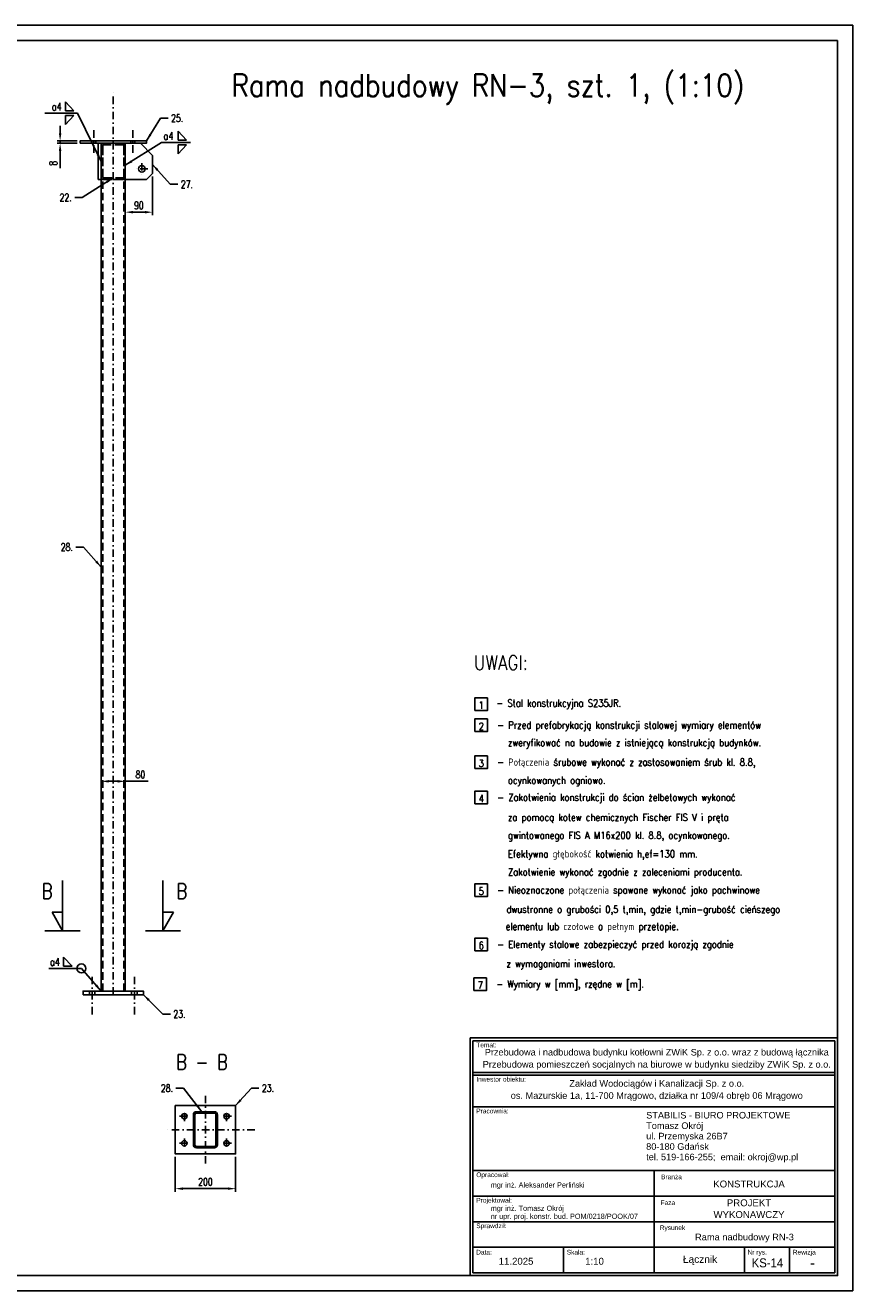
# Model space of a CAD drawing. Header units: centimetres. Extents: x 686402 to 1830517, y -1283654 to -666360.
# Tile 10 of 35: x 1760860 to 1763607, y -1062418 to -1058218. Entities that reach past the tile are written whole.
import ezdxf
from ezdxf.enums import TextEntityAlignment as Align

# ---------------------------------------------------------------- set-up
doc = ezdxf.new("R2010")
doc.units = ezdxf.units.CM
doc.header["$LTSCALE"] = 50
doc.header["$MEASUREMENT"] = 0
doc.linetypes.add('DASHDOT', pattern=[1, 0.5, -0.25, 0, -0.25])
doc.linetypes.add('DASHED', pattern=[0.75, 0.5, -0.25])
for name, color, linetype in [('0-Ramki', 2, 'Continuous'), ('5', 9, 'Continuous'), ('k_stal_niewid', 4, 'DASHED'), ('k_stal_opisy_5', 2, 'Continuous'), ('k_stal_osie', 1, 'DASHDOT'), ('k_stal_otwory', 1, 'DASHDOT'), ('k_stal_przekroj', 3, 'Continuous'), ('k_stal_widok', 7, 'Continuous'), ('k_stal_wymiary', 3, 'Continuous')]:
    doc.layers.add(name, color=color, linetype=linetype)
doc.styles.add('MSE-200', font='romans.shx', dxfattribs={"width": 0.8, "height": 40})
doc.styles.add('ROMANS', font='ROMANS.SHX', dxfattribs={"width": 0.85})
doc.styles.add('standard2', font='ARIAL.TTF', dxfattribs={"height": 20})
doc.styles.add('TXT3', font='romans.shx', dxfattribs={"width": 0.75})
doc.dimstyles.new('Skala_1_10', dxfattribs={"dimscale": 10, "dimtxt": 2.5, "dimasz": 2.5, "dimexe": 1, "dimexo": 1, "dimgap": 1, "dimtad": 1, "dimdec": 0, "dimzin": 0, "dimdsep": 46, "dimtxsty": 'TXT3', "dimcen": 2.5, "dimadec": 0, "dimazin": 0, "dimtfac": 1, "dimtdec": 0, "dimtmove": 0, "dimatfit": 3, "dimfxl": 0, "dimtolj": 1, "dimtzin": 0, "dimarcsym": 0})

# ---------------------------------------------------------------- blocks, each defined once
blk = doc.blocks.new('*D1136')
at = {"layer": 'Defpoints', "color": 0}
for p in [(1761357.8, -1061964.1), (1761557.8, -1061964.1), (1761557.8, -1062079.6)]:
    blk.add_point(p, dxfattribs=at)
at = {"layer": 'k_stal_wymiary', "color": 0, "lineweight": -2}
for p, q in [((1761357.8, -1061974.1), (1761357.8, -1062089.6)), ((1761557.8, -1061974.1), (1761557.8, -1062089.6)), ((1761382.8, -1062079.6), (1761532.8, -1062079.6))]:
    blk.add_line(p, q, dxfattribs=at)
at = {"layer": 'k_stal_wymiary', "color": 0}
for points in [[(1761382.8, -1062075.4), (1761382.8, -1062083.7), (1761357.8, -1062079.6)], [(1761532.8, -1062075.4), (1761532.8, -1062083.7), (1761557.8, -1062079.6)]]:
    blk.add_solid(points, dxfattribs=at)
at = {"layer": 'k_stal_wymiary', "color": 0, "insert": (1761457.8, -1062057.1), "char_height": 25, "attachment_point": 5, "style": 'TXT3'}
blk.add_mtext('\\A1;200', dxfattribs=at)
blk = doc.blocks.new('*D1137')
at = {"layer": 'Defpoints', "color": 0}
for p in [(1760975.3, -1058609.9), (1761041.8, -1058601.9), (1761041.8, -1058609.9)]:
    blk.add_point(p, dxfattribs=at)
at = {"layer": 'k_stal_wymiary', "color": 0, "lineweight": -2}
for p, q in [((1760975.3, -1058576.9), (1760975.3, -1058551.9)), ((1761031.8, -1058601.9), (1760965.3, -1058601.9)), ((1761031.8, -1058609.9), (1760965.3, -1058609.9)), ((1760975.3, -1058601.9), (1760975.3, -1058609.9)), ((1760975.3, -1058634.9), (1760975.3, -1058692.4))]:
    blk.add_line(p, q, dxfattribs=at)
at = {"layer": 'k_stal_wymiary', "color": 0}
for points in [[(1760971.2, -1058576.9), (1760979.5, -1058576.9), (1760975.3, -1058601.9)], [(1760971.2, -1058634.9), (1760979.5, -1058634.9), (1760975.3, -1058609.9)]]:
    blk.add_solid(points, dxfattribs=at)
at = {"layer": 'k_stal_wymiary', "color": 0, "insert": (1760952.8, -1058676.2), "char_height": 25, "attachment_point": 5, "rotation": 90, "style": 'TXT3'}
blk.add_mtext('\\A1;8', dxfattribs=at)
blk = doc.blocks.new('*D1140')
at = {"layer": 'Defpoints', "color": 0}
for p in [(1761111.8, -1060741.6), (1761191.8, -1060727.6), (1761191.8, -1060741.6)]:
    blk.add_point(p, dxfattribs=at)
at = {"layer": 'k_stal_wymiary', "color": 0, "lineweight": -2}
for p, q in [((1761111.8, -1060731.6), (1761111.8, -1060717.6)), ((1761136.8, -1060727.6), (1761166.8, -1060727.6)), ((1761191.8, -1060731.6), (1761191.8, -1060717.6)), ((1761191.8, -1060727.6), (1761267.2, -1060727.6))]:
    blk.add_line(p, q, dxfattribs=at)
at = {"layer": 'k_stal_wymiary', "color": 0}
for points in [[(1761136.8, -1060723.4), (1761136.8, -1060731.7), (1761111.8, -1060727.6)], [(1761166.8, -1060723.4), (1761166.8, -1060731.7), (1761191.8, -1060727.6)]]:
    blk.add_solid(points, dxfattribs=at)
at = {"layer": 'k_stal_wymiary', "color": 0, "insert": (1761242, -1060705.1), "char_height": 25, "attachment_point": 5, "style": 'TXT3'}
blk.add_mtext('\\A1;80', dxfattribs=at)
blk = doc.blocks.new('*D1141')
at = {"layer": 'Defpoints', "color": 0}
for p in [(1761191.8, -1058729.9), (1761281.8, -1058709.9), (1761191.8, -1058838.5)]:
    blk.add_point(p, dxfattribs=at)
at = {"layer": 'k_stal_wymiary', "color": 0, "lineweight": -2}
for p, q in [((1761281.8, -1058719.9), (1761281.8, -1058848.5)), ((1761191.8, -1058739.9), (1761191.8, -1058848.5)), ((1761256.8, -1058838.5), (1761216.8, -1058838.5))]:
    blk.add_line(p, q, dxfattribs=at)
at = {"layer": 'k_stal_wymiary', "color": 0}
for points in [[(1761216.8, -1058834.3), (1761216.8, -1058842.7), (1761191.8, -1058838.5)], [(1761256.8, -1058834.3), (1761256.8, -1058842.7), (1761281.8, -1058838.5)]]:
    blk.add_solid(points, dxfattribs=at)
at = {"layer": 'k_stal_wymiary', "color": 0, "insert": (1761236.8, -1058816), "char_height": 25, "attachment_point": 5, "style": 'TXT3'}
blk.add_mtext('\\A1;90', dxfattribs=at)

msp = doc.modelspace()

# ---------------------------------------------------------------- hatches: boundary and pattern name
at = {"layer": 'k_stal_przekroj'}
h = msp.add_hatch(dxfattribs=at)
h.set_pattern_fill('ANSI31', color=256, scale=25, style=0)
h.set_pattern_definition([(45, (7760.3368, -694.5814), (-2.209708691, 2.209708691), [])])
h.paths.add_polyline_path([(1761487.8, -1061824.1), (1761457.8, -1061824.1), (1761457.8, -1061829.1), (1761487.8, -1061829.1, -0.414214), (1761492.8, -1061834.1), (1761492.8, -1061878.1), (1761497.8, -1061878.1), (1761497.8, -1061834.1, 0.414214)])
h.paths.add_polyline_path([(1761457.8, -1061824.1), (1761427.8, -1061824.1, 0.414214), (1761417.8, -1061834.1), (1761417.8, -1061878.1), (1761422.8, -1061878.1), (1761422.8, -1061834.1, -0.414214), (1761427.8, -1061829.1), (1761457.8, -1061829.1)])
h.paths.add_polyline_path([(1761422.8, -1061878.1), (1761417.8, -1061878.1), (1761417.8, -1061884.1), (1761422.8, -1061884.1)])
h.paths.add_polyline_path([(1761422.8, -1061884.1), (1761417.8, -1061884.1), (1761417.8, -1061890.1), (1761422.8, -1061890.1)])
h.paths.add_polyline_path([(1761422.8, -1061890.1), (1761417.8, -1061890.1), (1761417.8, -1061934.1, 0.414214), (1761427.8, -1061944.1), (1761457.8, -1061944.1), (1761457.8, -1061939.1), (1761427.8, -1061939.1, -0.414214), (1761422.8, -1061934.1)])
h.paths.add_polyline_path([(1761497.8, -1061934.1), (1761497.8, -1061890.1), (1761492.8, -1061890.1), (1761492.8, -1061934.1, -0.414214), (1761487.8, -1061939.1), (1761457.8, -1061939.1), (1761457.8, -1061944.1), (1761487.8, -1061944.1, 0.414214)])
h.paths.add_polyline_path([(1761497.8, -1061884.1), (1761492.8, -1061884.1), (1761492.8, -1061890.1), (1761497.8, -1061890.1)])
h.paths.add_polyline_path([(1761497.8, -1061878.1), (1761492.8, -1061878.1), (1761492.8, -1061884.1), (1761497.8, -1061884.1)])

# ---------------------------------------------------------------- linework, layer by layer
at = {"layer": '0-Ramki', "color": 1}
for p, q in [((1763556.6, -1058268.2), (1763556.6, -1062368.2)), ((1757916.6, -1062368.2), (1762336.2, -1062368.2))]:
    msp.add_line(p, q, dxfattribs=at)
at = {"layer": '0-Ramki', "color": 2}
for p, q in [((1762345.9, -1061589), (1762345.9, -1062358.5)), ((1763546.9, -1061589), (1763546.9, -1062358.5)), ((1762947.5, -1062019.8), (1762345.9, -1062019.8)), ((1762345.9, -1062019.8), (1762345.9, -1062273.8)), ((1762947.5, -1062273.8), (1762947.5, -1062019.8)), ((1762345.9, -1062104.5), (1762947.5, -1062104.5)), ((1762345.9, -1062189.2), (1762947.5, -1062189.2)), ((1762947.5, -1062189.2), (1763546.9, -1062189.2)), ((1762345.9, -1062273.8), (1762947.5, -1062273.8)), ((1762345.9, -1062358.5), (1762345.9, -1062273.8)), ((1762646.7, -1062358.5), (1762646.7, -1062273.8)), ((1762947.5, -1062358.5), (1762947.5, -1062273.8)), ((1763247.2, -1062358.5), (1763247.2, -1062273.8)), ((1763397.1, -1062358.5), (1763397.1, -1062273.8)), ((1763546.9, -1062273.8), (1763546.9, -1062358.5)), ((1763546.9, -1062358.5), (1762345.9, -1062358.5))]:
    msp.add_line(p, q, dxfattribs=at)
at = {"layer": '0-Ramki', "color": 1}
msp.add_lwpolyline([(1763556.6, -1058268.2), (1757716.6, -1058268.2)], dxfattribs=at)
msp.add_lwpolyline([(1762336.2, -1061579.2), (1763556.6, -1061579.2), (1763556.6, -1062368.2), (1762336.2, -1062368.2)], close=True, dxfattribs=at)
at = {"layer": '0-Ramki', "color": 2}
for points in [[(1762345.9, -1061589), (1763546.9, -1061589), (1763546.9, -1061694.4), (1762345.9, -1061694.4)], [(1762345.9, -1061702.7), (1763546.9, -1061702.7), (1763546.9, -1061808.1), (1762345.9, -1061808.1)], [(1762947.5, -1062019.8), (1763546.9, -1062019.8), (1763546.9, -1062104.5), (1762947.5, -1062104.5)], [(1762947.5, -1062104.5), (1763546.9, -1062104.5), (1763546.9, -1062189.2), (1762947.5, -1062189.2)], [(1762947.5, -1062189.2), (1763546.9, -1062189.2), (1763546.9, -1062273.8), (1762947.5, -1062273.8)]]:
    msp.add_lwpolyline(points, close=True, dxfattribs=at)
at = {"layer": '5'}
for points in [[(1762351.9, -1060492.6), (1762393.7, -1060492.6), (1762393.7, -1060450.8), (1762351.9, -1060450.8)], [(1762351.9, -1060562.5), (1762393.7, -1060562.5), (1762393.7, -1060520.6), (1762351.9, -1060520.6)], [(1762351.9, -1060685.4), (1762393.7, -1060685.4), (1762393.7, -1060643.5), (1762351.9, -1060643.5)], [(1762351.9, -1060802.3), (1762393.7, -1060802.3), (1762393.7, -1060760.4), (1762351.9, -1060760.4)], [(1762351.9, -1061110.2), (1762393.7, -1061110.2), (1762393.7, -1061068.3), (1762351.9, -1061068.3)], [(1762351.9, -1061290.2), (1762393.7, -1061290.2), (1762393.7, -1061248.3), (1762351.9, -1061248.3)], [(1762348.9, -1061422.1), (1762390.8, -1061422.1), (1762390.8, -1061380.2), (1762348.9, -1061380.2)]]:
    msp.add_lwpolyline(points, close=True, dxfattribs=at)
at = {"layer": 'k_stal_niewid'}
for p, q in [((1761079.8, -1058609.9), (1761079.8, -1058601.9)), ((1761093.8, -1058609.9), (1761093.8, -1058601.9)), ((1761116.8, -1061423.8), (1761116.8, -1058609.9)), ((1761186.8, -1061423.8), (1761186.8, -1058609.9)), ((1761209.8, -1058609.9), (1761209.8, -1058601.9)), ((1761223.8, -1058609.9), (1761223.8, -1058601.9)), ((1761111.8, -1058729.9), (1761191.8, -1058729.9)), ((1761072.8, -1061423.8), (1761072.8, -1061435.8)), ((1761090.8, -1061423.8), (1761090.8, -1061435.8)), ((1761212.8, -1061423.8), (1761212.8, -1061435.8)), ((1761230.8, -1061423.8), (1761230.8, -1061435.8))]:
    msp.add_line(p, q, dxfattribs=at)
for points in [[(1761121.8, -1058729.9), (1761181.8, -1058729.9, 0.414214), (1761191.8, -1058719.9), (1761191.8, -1058619.9, 0.414214), (1761181.8, -1058609.9), (1761121.8, -1058609.9, 0.414214), (1761111.8, -1058619.9), (1761111.8, -1058719.9, 0.414214)], [(1761121.8, -1058724.9), (1761181.8, -1058724.9, 0.414214), (1761186.8, -1058719.9), (1761186.8, -1058619.9, 0.414214), (1761181.8, -1058614.9), (1761121.8, -1058614.9, 0.414214), (1761116.8, -1058619.9), (1761116.8, -1058719.9, 0.414214)]]:
    msp.add_lwpolyline(points, format="xyb", close=True, dxfattribs=at)
at = {"layer": 'k_stal_osie'}
for p, q in [((1761151.8, -1061435.8), (1761151.8, -1058434.6)), ((1761457.8, -1061771.1), (1761457.8, -1061997.1)), ((1761621.3, -1061884.1), (1761322.8, -1061884.1))]:
    msp.add_line(p, q, dxfattribs=at)
at = {"layer": 'k_stal_otwory'}
for p, q in [((1761086.8, -1058641.5), (1761086.8, -1058562.4)), ((1761216.8, -1058641.5), (1761216.8, -1058562.4)), ((1761246.8, -1058675.7), (1761246.8, -1058714.1)), ((1761266, -1058694.9), (1761227.6, -1058694.9)), ((1761081.8, -1061501.4), (1761081.8, -1061370.1)), ((1761221.8, -1061501.4), (1761221.8, -1061370.1)), ((1761371.7, -1061839.1), (1761404, -1061839.1)), ((1761387.8, -1061855.2), (1761387.8, -1061823)), ((1761544, -1061839.1), (1761511.7, -1061839.1)), ((1761527.8, -1061855.2), (1761527.8, -1061823)), ((1761387.8, -1061913), (1761387.8, -1061945.2)), ((1761527.8, -1061913), (1761527.8, -1061945.2)), ((1761371.7, -1061929.1), (1761404, -1061929.1)), ((1761544, -1061929.1), (1761511.7, -1061929.1))]:
    msp.add_line(p, q, dxfattribs=at)
at = {"layer": 'k_stal_widok'}
for p, q in [((1761111.8, -1061423.8), (1761111.8, -1058609.9)), ((1761191.8, -1061423.8), (1761191.8, -1058609.9))]:
    msp.add_line(p, q, dxfattribs=at)
for points in [[(1757666.6, -1062418.2), (1763606.6, -1062418.2), (1763606.6, -1058218.2), (1757666.6, -1058218.2)], [(1761041.8, -1058609.9), (1761261.8, -1058609.9), (1761261.8, -1058601.9), (1761041.8, -1058601.9)], [(1761051.8, -1061435.8), (1761251.8, -1061435.8), (1761251.8, -1061423.8), (1761051.8, -1061423.8)]]:
    msp.add_lwpolyline(points, close=True, dxfattribs=at)
for points in [[(1761111.8, -1058729.9), (1761101.8, -1058729.9), (1761101.8, -1058609.9), (1761241.8, -1058609.9), (1761281.8, -1058649.9), (1761281.8, -1058709.9), (1761261.8, -1058729.9), (1761191.8, -1058729.9)], [(1761557.8, -1061890.1), (1761557.8, -1061804.1), (1761357.8, -1061804.1), (1761357.8, -1061964.1), (1761557.8, -1061964.1), (1761557.8, -1061890.1)]]:
    msp.add_lwpolyline(points, dxfattribs=at)
for points in [[(1761427.8, -1061944.1), (1761487.8, -1061944.1, 0.414214), (1761497.8, -1061934.1), (1761497.8, -1061834.1, 0.414214), (1761487.8, -1061824.1), (1761427.8, -1061824.1, 0.414214), (1761417.8, -1061834.1), (1761417.8, -1061934.1, 0.414214)], [(1761427.8, -1061939.1), (1761487.8, -1061939.1, 0.414214), (1761492.8, -1061934.1), (1761492.8, -1061834.1, 0.414214), (1761487.8, -1061829.1), (1761427.8, -1061829.1, 0.414214), (1761422.8, -1061834.1), (1761422.8, -1061934.1, 0.414214)]]:
    msp.add_lwpolyline(points, format="xyb", close=True, dxfattribs=at)
for centre, radius in [((1761246.8, -1058694.9), 11), ((1761246.8, -1058694.9), 11), ((1761387.8, -1061839.1), 9), ((1761527.8, -1061839.1), 9), ((1761387.8, -1061929.1), 9), ((1761527.8, -1061929.1), 9)]:
    msp.add_circle(centre, radius, dxfattribs=at)
at = {"layer": 'k_stal_wymiary'}
for p, q in [((1760992.8, -1058472.5), (1760992.8, -1058502.5)), ((1760992.8, -1058472.5), (1761020.8, -1058502.5)), ((1760924.7, -1058510), (1761033.2, -1058510)), ((1760992.8, -1058502.5), (1760992.8, -1058502.5)), ((1760992.8, -1058502.5), (1761020.8, -1058502.5)), ((1760992.8, -1058547.6), (1760992.8, -1058517.6)), ((1760992.8, -1058517.6), (1760992.8, -1058517.6)), ((1760992.8, -1058517.6), (1761020.8, -1058517.6)), ((1760992.8, -1058547.6), (1761020.8, -1058517.6)), ((1761408, -1058607), (1761312, -1058607)), ((1761366.7, -1058569.5), (1761366.7, -1058599.5)), ((1761366.7, -1058569.5), (1761394.7, -1058599.5)), ((1761366.7, -1058599.5), (1761366.7, -1058599.5)), ((1761366.7, -1058599.5), (1761394.7, -1058599.5)), ((1761366.7, -1058644.5), (1761366.7, -1058614.5)), ((1761366.7, -1058614.5), (1761366.7, -1058614.5)), ((1761366.7, -1058614.5), (1761394.7, -1058614.5)), ((1761366.7, -1058644.5), (1761394.7, -1058614.5)), ((1760983.2, -1061223.6), (1760983.2, -1061057.1)), ((1761316.8, -1061223.6), (1761316.8, -1061057.1)), ((1760983.2, -1061223.6), (1760948.9, -1061161.7)), ((1760948.9, -1061161.7), (1760983.2, -1061161.7)), ((1761316.8, -1061223.6), (1761351.2, -1061161.7)), ((1761351.2, -1061161.7), (1761316.8, -1061161.7)), ((1761316.8, -1061223.6), (1761351.2, -1061161.7)), ((1761351.2, -1061161.7), (1761316.8, -1061161.7)), ((1760924.8, -1061223.6), (1761041.7, -1061223.6)), ((1761375.3, -1061223.6), (1761258.4, -1061223.6)), ((1761375.3, -1061223.6), (1761258.4, -1061223.6)), ((1760986.8, -1061311.1), (1760986.8, -1061341.1)), ((1760986.8, -1061311.1), (1761014.8, -1061341.1)), ((1760937.7, -1061348.6), (1761046.2, -1061348.6)), ((1760986.8, -1061341.1), (1760986.8, -1061341.1)), ((1760986.8, -1061341.1), (1761014.8, -1061341.1))]:
    msp.add_line(p, q, dxfattribs=at)
msp.add_circle((1761046.2, -1061348.6), 15, dxfattribs=at)

# ---------------------------------------------------------------- texts
at = {"layer": '0-Ramki', "color": 1, "style": 'standard2'}
for s, height, p in [('Temat:', 15.57, (1762357, -1061602.7)), ('Inwestor obiektu:', 15.568, (1762357, -1061716.4)), ('Pracownia:', 15.57, (1762357, -1061821.8)), ('STABILIS - BIURO PROJEKTOWE', 21.795, (1762921, -1061835.8)), ('Tomasz Okrój', 21.795, (1762921, -1061870.5)), ('80-180 Gdańsk', 21.795, (1762921, -1061939.7)), ('ul. Przemyska 26B7', 21.795, (1762921, -1061905.1)), ('tel. 519-166-255;  email: okroj@wp.pl', 21.795, (1762921, -1061974.4)), ('Opracował:', 15.57, (1762357, -1062033.5)), ('mgr inż. Aleksander Perliński', 17.297, (1762404.9, -1062067.2)), ('Projektował:', 15.568, (1762357, -1062118.2)), ('mgr inż. Tomasz Okrój', 17.297, (1762404.9, -1062144.6)), ('nr upr. proj. konstr. bud. POM/0218/POOK/07', 17.297, (1762404.9, -1062171.2)), ('Sprawdził:', 15.57, (1762357, -1062202.9)), ('Data:', 15.57, (1762356.6, -1062290.4)), ('Skala:', 15.57, (1762657.3, -1062290.4)), ('Nr rys.', 15.57, (1763257.8, -1062290.4)), ('Rewizja', 15.57, (1763407.7, -1062290.4))]:
    msp.add_text(s, height=height, rotation=360, dxfattribs=at).set_placement(p, align=Align.MIDDLE_LEFT)
for s, height, p in [('Branża', 15.57, (1763005, -1062040.5)), ('KONSTRUKCJA', 22.832, (1763262.4, -1062064.1)), ('Faza', 15.57, (1762993, -1062126.3)), ('PROJEKT', 22.83, (1763262.4, -1062126.6)), ('WYKONAWCZY', 22.83, (1763262.4, -1062165.5)), ('Rysunek', 15.57, (1763008.3, -1062209.2)), ('Rama nadbudowy RN-3', 22, (1763247.2, -1062240.2)), ('Łącznik', 24, (1763099.9, -1062313.8)), ('11.2025', 22.83, (1762489.1, -1062320.5)), ('1:10', 22.83, (1762749.6, -1062320.5)), ('-', 36.3, (1763473.4, -1062325.8))]:
    msp.add_text(s, height=height, rotation=360, dxfattribs=at).set_placement(p, align=Align.MIDDLE_CENTER)
at = {"layer": '0-Ramki', "color": 1, "style": 'standard2', "width": 0.9}
msp.add_text('KS-14', height=30, rotation=360, dxfattribs=at).set_placement((1763323.5, -1062325.8), align=Align.MIDDLE_CENTER)
at = {"layer": '0-Ramki', "color": 1, "width": 1336.4, "attachment_point": 2, "style": 'standard2'}
for s, insert, char_height in [('{\\fArial|b0|i0|c238|p34;Przebudowa i nadbudowa budynku kotłowni ZWiK Sp. z o.o. wraz z budową łącznika}', (1762956.2, -1061615.8), 21.7946), ('{\\fArial|b0|i0|c238|p34;Przebudowa pomieszczeń socjalnych na biurowe w budynku siedziby ZWiK Sp. z o.o.}', (1762956.2, -1061656), 21.7946), ('{\\fArial|b0|i0|c238|p34;Zakład Wodociągów i Kanalizacji Sp. z o.o.}', (1762956.2, -1061719.4), 21.795), ('{\\fArial|b0|i0|c238|p34;os. Mazurskie 1a, 11-700 Mrągowo, działka nr 109/4 obręb 06 Mrągowo}', (1762956.2, -1061759.7), 21.795)]:
    msp.add_mtext(s, dxfattribs=dict(at, insert=insert, char_height=char_height))
at = {"layer": '5', "style": 'ROMANS', "width": 0.85}
for s, p in [('- Stal konstrukcyjna S235JR. ', (1762423.5, -1060479.9)), ('- Przed prefabrykacją konstrukcji stalowej wymiary elementów ', (1762426.5, -1060552.8)), ('zweryfikować na budowie z istniejącą konstrukcją budynków.', (1762462, -1060611.3)), ('- Połączenia śrubowe wykonać z zastosowaniem śrub kl. 8.8, ', (1762426.5, -1060675.7)), ('ocynkowanych ogniowo. ', (1762462, -1060735.9)), ('- Zakotwienia konstrukcji do ścian żelbetowych wykonać', (1762426.5, -1060792.5)), ('za pomocą kotew chemicznych Fischer FIS V i pręta', (1762462, -1060859)), ('gwintowanego FIS A M16x200 kl. 8.8, ocynkowanego.', (1762462, -1060919)), ('Efektywna głębokość kotwienia h,ef=130 mm.', (1762462, -1060980.4)), ('Zakotwienie wykonać zgodnie z zaleceniami producenta.', (1762462, -1061040.4)), ('- Nieoznaczone połączenia spawane wykonać jako pachwinowe', (1762426.5, -1061100.4)), ('  dwustronne o grubości 0,5 t,min, gdzie t,min-grubość cieńszego', (1762429.2, -1061164.5)), ('  elementu lub czołowe o pełnym przetopie. ', (1762426.5, -1061221.1)), ('- Elementy stalowe zabezpieczyć przed korozją zgodnie ', (1762426.5, -1061280.4)), ('  z wymaganiami inwestora.', (1762429.2, -1061344.5)), ('- Wymiary w [mm], rzędne w [m].', (1762423.6, -1061412.3))]:
    msp.add_text(s, height=23.94, dxfattribs=at).set_placement(p)
for tag, p in [('1', (1762373.6, -1060486.9)), ('2', (1762373.6, -1060556.8)), ('3', (1762373.6, -1060679.7)), ('4', (1762373.6, -1060796.5)), ('5', (1762373.6, -1061104.4)), ('6', (1762373.6, -1061284.4)), ('7', (1762370.7, -1061416.3))]:
    msp.add_attdef(tag, text='1', height=23.9, dxfattribs=at).set_placement(p, align=Align.CENTER)
at = {"layer": 'k_stal_opisy_5', "ltscale": 0.6, "style": 'ROMANS', "width": 0.85}
msp.add_text('Rama nadbudowy RN-3, szt. 1, (1:10)', height=75, dxfattribs=at).set_placement((1761544.9, -1058454.9))
at = {"layer": 'k_stal_opisy_5', "color": 2, "style": 'ROMANS', "width": 0.85}
msp.add_text('UWAGI:', height=47.88, dxfattribs=at).set_placement((1762348.8, -1060357.7))
at = {"layer": 'k_stal_wymiary', "style": 'MSE-200', "width": 0.8}
for s, height, p in [('a4', 25, (1760947.5, -1058501)), ('a4', 25, (1761318.3, -1058598)), ('B', 50, (1760914.5, -1061117.1)), ('B', 50, (1761361.7, -1061117.1)), ('a4', 25, (1760941.5, -1061339.6)), ('B - B', 50, (1761360.7, -1061684.6))]:
    msp.add_text(s, height=height, dxfattribs=at).set_placement(p)
at = {"layer": 'k_stal_wymiary', "char_height": 25, "style": 'TXT3'}
for s, insert, width, attachment_point in [('\\A1;25.', (1761343.8, -1058514.1), 101, 1), ('\\A1;27.', (1761376, -1058733.5), 101, 1), ('\\A1;22.', (1761013.7, -1058789.5), 101, 6), ('\\A1;28.', (1761017.5, -1059962.5), 24, 9), ('\\A1;23.', (1761351.3, -1061487.6), 101, 1), ('\\A1;28.', (1761350, -1061758.5), 24, 9), ('\\A1;23.', (1761645.3, -1061733.6), 101, 1)]:
    msp.add_mtext(s, dxfattribs=dict(at, insert=insert, width=width, attachment_point=attachment_point))

# ---------------------------------------------------------------- dimensions: what is measured, and where the dimension line sits
at = {"layer": 'k_stal_wymiary'}
for base, p1, p2, angle, picture, middle in [((1760975.3, -1058609.9), (1761041.8, -1058601.9), (1761041.8, -1058609.9), 90, '*D1137', (1760952.8, -1058676.2)), ((1761191.8, -1058838.5), (1761281.8, -1058709.9), (1761191.8, -1058729.9), 180, '*D1141', (1761236.8, -1058816))]:
    dim = msp.add_linear_dim(base=base, p1=p1, p2=p2, angle=angle, dimstyle='Skala_1_10', dxfattribs=at)
    dim.commit()
    dim.dimension.update_dxf_attribs({"geometry": picture, "text_midpoint": middle})
dim = msp.add_linear_dim(base=(1761191.8, -1060727.6), p1=(1761111.8, -1060741.6), p2=(1761191.8, -1060741.6), dimstyle='Skala_1_10', dxfattribs=at)
dim.commit()
dim.dimension.update_dxf_attribs({"geometry": '*D1140', "text_midpoint": (1761242, -1060727.6), "dimtype": 160})
dim = msp.add_linear_dim(base=(1761557.8, -1062079.6), p1=(1761357.8, -1061964.1), p2=(1761557.8, -1061964.1), dimstyle='Skala_1_10', dxfattribs=at)
dim.commit()
dim.dimension.update_dxf_attribs({"geometry": '*D1136', "text_midpoint": (1761457.8, -1062057.1)})

# ---------------------------------------------------------------- leaders
for points in [[(1761111.8, -1058669.9), (1761033.2, -1058510)], [(1761191.8, -1058683), (1761312, -1058607)], [(1761111.8, -1061423.8), (1761046.2, -1061348.6)]]:
    msp.add_leader(points, dimstyle='Skala_1_10', override={"dimgap": 1, "dimtad": 0}, dxfattribs=at)
at = {"layer": 'k_stal_wymiary', "annotation_type": 0, "has_hookline": 1, "text_width": 37.5}
for points, hookline_direction in [([(1761261.8, -1058601.9), (1761308.8, -1058526.6), (1761333.8, -1058526.6)], 0), ([(1761281.8, -1058679.9), (1761341, -1058746), (1761366, -1058746)], 0), ([(1761151.8, -1058724.9), (1761048.7, -1058789.5), (1761023.7, -1058789.5)], 1), ([(1761111.8, -1060016.8), (1761052.5, -1059950), (1761027.5, -1059950)], 1), ([(1761251.8, -1061435.8), (1761316.3, -1061500.1), (1761341.3, -1061500.1)], 0), ([(1761446.2, -1061824.1), (1761385, -1061746), (1761360, -1061746)], 1), ([(1761557.8, -1061804.1), (1761610.3, -1061746.1), (1761635.3, -1061746.1)], 0)]:
    msp.add_leader(points, dimstyle='Skala_1_10', override={"dimgap": 1, "dimtad": 0}, dxfattribs=dict(at, hookline_direction=hookline_direction))

doc.saveas('drawing.dxf')
